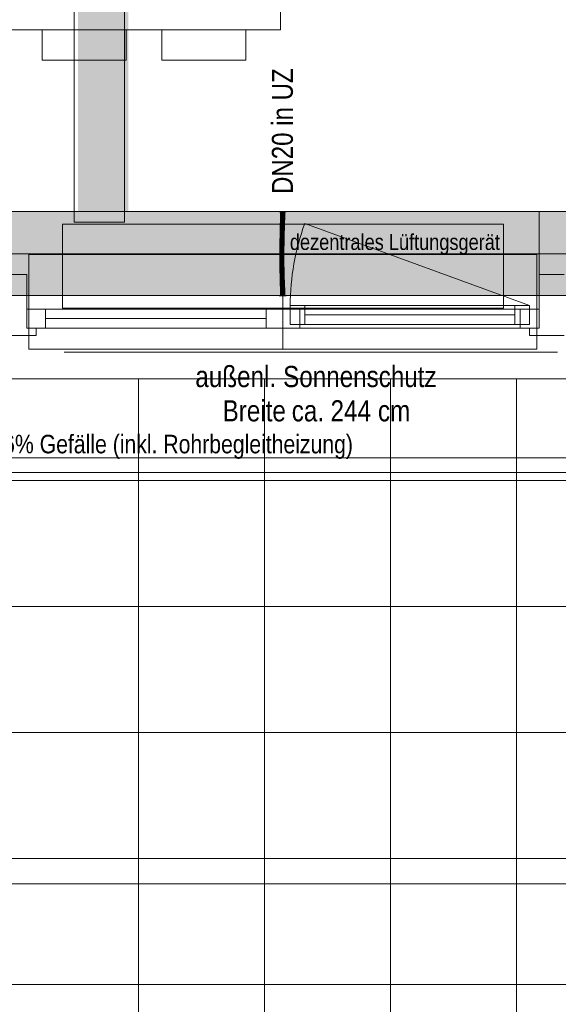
# Model space of a CAD drawing. Extents: x -620 to 3480, y 62 to 1102.
# Tile 49 of 256: x -48 to 3, y 529 to 623. Entities that reach past the tile are written whole.
import ezdxf
from ezdxf.lldxf.tags import DXFTag

# ---------------------------------------------------------------- set-up
doc = ezdxf.new("R2010")
doc.units = 0
doc.layers.get('0').update_dxf_attribs({"lineweight": 13})
for name, color, linetype, lineweight, true_color in [('30 -33 Aussenwände- 7 Fassade_ Elemente', 7, 'Continuous', 9, 0x00aacc), ('30 -35 Decken- 1 Konstruktion-Träger- Stahlbeton', 7, 'grob-A06G9SLJ8I', 13, 0x33aa00), ('40 -41 Abwasser_Wasser_Gas- 1 Abwasser + sanitäre Anlagen', 7, 'Continuous', 9, 0xff6633), ('60- 61 allgemeine Ausstattung- 1 Möbel', 7, 'Continuous', 9, 0x00cccc), ('70 -72 Beschriftung- 1 Beschriftung allgemein', 7, 'Continuous', 9, 0xff6633), ('E_Leerrohr 20', 7, 'Continuous', 13, 0xcc0099), ('E_Leerrohr 20-Shading', 7, 'Continuous', 13, 0xcc0099), ('iwb_Schraffur_Unterzug', 7, 'Continuous', 5, 0xffffcc)]:
    doc.layers.add(name, color=color, linetype=linetype, lineweight=lineweight, true_color=true_color)
for name, color, linetype, lineweight in [('30 -35 Decken- 1 Konstruktion-Träger- Stahl Hohlprofil', 7, 'grob-A06G9SLJ8I', 9), ('60- 61 allgemeine Ausstattung- 4 Terrassen', 7, 'Continuous', 9), ('70 -71 Achsen- 1 Gebäudeachsen', 7, 'STRICHPUNKT2-A06G9SLK8I', 18), ('Detailelementbeschriftung', 7, 'Continuous', 9)]:
    doc.layers.add(name, color=color, linetype=linetype, lineweight=lineweight)
doc.styles.get("Standard").update_dxf_attribs({"font": 'ARIALN.TTF'})
tags = doc.linetypes.add('grob-A06G9SLJ8I', pattern=[14, 3, -8, 3]).pattern_tags.tags
tags[8:9] = [DXFTag(74, 4), DXFTag(75, 0), DXFTag(340, '0'), DXFTag(46, 0.0), DXFTag(50, 0.0), DXFTag(44, 0.0), DXFTag(45, 0.0)]
tags[6:7] = [DXFTag(74, 4), DXFTag(75, 0), DXFTag(340, '0'), DXFTag(46, 0.0), DXFTag(50, 0.0), DXFTag(44, 0.0), DXFTag(45, 0.0)]
tags[4:5] = [DXFTag(74, 4), DXFTag(75, 0), DXFTag(340, '0'), DXFTag(46, 0.0), DXFTag(50, 0.0), DXFTag(44, 0.0), DXFTag(45, 0.0)]
tags = doc.linetypes.add('STRICHPUNKT2', pattern=[12.7, 6.35, -3.175, 0, -3.175]).pattern_tags.tags
tags[10:11] = [DXFTag(74, 4), DXFTag(75, 0), DXFTag(340, '0'), DXFTag(46, 0.0), DXFTag(50, 0.0), DXFTag(44, 0.0), DXFTag(45, 0.0)]
tags[8:9] = [DXFTag(74, 4), DXFTag(75, 0), DXFTag(340, '0'), DXFTag(46, 0.0), DXFTag(50, 0.0), DXFTag(44, 0.0), DXFTag(45, 0.0)]
tags[6:7] = [DXFTag(74, 4), DXFTag(75, 0), DXFTag(340, '0'), DXFTag(46, 0.0), DXFTag(50, 0.0), DXFTag(44, 0.0), DXFTag(45, 0.0)]
tags[4:5] = [DXFTag(74, 4), DXFTag(75, 0), DXFTag(340, '0'), DXFTag(46, 0.0), DXFTag(50, 0.0), DXFTag(44, 0.0), DXFTag(45, 0.0)]
tags = doc.linetypes.add('STRICHPUNKT2-A06G9SLK8I', pattern=[12.7, 6.35, -3.175, 0, -3.175]).pattern_tags.tags
tags[10:11] = [DXFTag(74, 4), DXFTag(75, 0), DXFTag(340, '0'), DXFTag(46, 0.0), DXFTag(50, 0.0), DXFTag(44, 0.0), DXFTag(45, 0.0)]
tags[8:9] = [DXFTag(74, 4), DXFTag(75, 0), DXFTag(340, '0'), DXFTag(46, 0.0), DXFTag(50, 0.0), DXFTag(44, 0.0), DXFTag(45, 0.0)]
tags[6:7] = [DXFTag(74, 4), DXFTag(75, 0), DXFTag(340, '0'), DXFTag(46, 0.0), DXFTag(50, 0.0), DXFTag(44, 0.0), DXFTag(45, 0.0)]
tags[4:5] = [DXFTag(74, 4), DXFTag(75, 0), DXFTag(340, '0'), DXFTag(46, 0.0), DXFTag(50, 0.0), DXFTag(44, 0.0), DXFTag(45, 0.0)]

# ---------------------------------------------------------------- blocks, each defined once
blk = doc.blocks.new('Shading-A06G9SJR8I', base_point=(-23.33, 597.672))
at = {"layer": 'E_Leerrohr 20-Shading', "color": 213, "true_color": 0xd67fc0}
for points in [[(-23.334, 596.884), (-23.336, 597.672), (-23.534, 596.884), (-23.534, 597.672)], [(-23.334, 596.884), (-23.334, 597.672), (-23.336, 597.672)], [(-23.33, 597.672), (-23.334, 596.884), (-23.143, 597.495), (-23.134, 596.884)], [(-23.33, 597.672), (-23.334, 597.672), (-23.334, 596.884)], [(-23.33, 597.672), (-23.143, 597.495), (-23.15, 597.672)], [(-23.143, 597.495), (-23.146, 597.672), (-23.15, 597.672)], [(-23.134, 596.884), (-23.134, 597.672), (-23.146, 597.672)], [(-23.442, 596.884), (-23.664, 596.884), (-23.442, 596.872), (-23.664, 596.872)], [(-23.426, 596.872), (-23.426, 596.884), (-23.442, 596.872), (-23.442, 596.884)], [(-23.334, 596.872), (-23.334, 596.884), (-23.426, 596.872), (-23.426, 596.884)], [(-23.269, 596.884), (-23.334, 596.884), (-23.269, 596.872), (-23.334, 596.872)], [(-23.113, 596.872), (-23.112, 596.884), (-23.269, 596.872), (-23.269, 596.884)], [(-23.004, 596.872), (-23.004, 596.884), (-23.113, 596.872), (-23.112, 596.884)]]:
    blk.add_solid(points, dxfattribs=at)
blk = doc.blocks.new('Shading-A06G9SJT8I', base_point=(-23.391, 604.096))
at = {"layer": 'E_Leerrohr 20-Shading', "color": 213, "true_color": 0xd67fc0}
for points in [[(-23.561, 604.896), (-23.664, 604.896), (-23.561, 604.884), (-23.664, 604.884)], [(-23.489, 604.884), (-23.489, 604.896), (-23.561, 604.884), (-23.561, 604.896)], [(-23.391, 604.096), (-23.534, 604.884), (-23.534, 604.096)], [(-23.391, 604.096), (-23.393, 604.376), (-23.534, 604.884), (-23.403, 604.884)], [(-23.475, 604.884), (-23.475, 604.896), (-23.489, 604.884), (-23.489, 604.896)], [(-23.447, 604.896), (-23.475, 604.896), (-23.447, 604.884), (-23.475, 604.884)], [(-23.426, 604.896), (-23.447, 604.896), (-23.426, 604.884), (-23.447, 604.884)], [(-23.424, 604.884), (-23.424, 604.896), (-23.426, 604.884), (-23.426, 604.896)], [(-23.422, 604.896), (-23.424, 604.896), (-23.422, 604.884), (-23.424, 604.884)], [(-23.422, 604.884), (-23.334, 604.884), (-23.422, 604.896), (-23.334, 604.896)], [(-23.393, 604.376), (-23.397, 604.884), (-23.403, 604.884)], [(-23.378, 604.096), (-23.383, 604.884), (-23.391, 604.096), (-23.397, 604.884)], [(-23.355, 604.884), (-23.383, 604.884), (-23.353, 604.096), (-23.378, 604.096)], [(-23.334, 604.884), (-23.355, 604.884), (-23.334, 604.451), (-23.335, 604.306)], [(-23.335, 604.306), (-23.355, 604.884), (-23.337, 604.096), (-23.353, 604.096)], [(-23.269, 604.896), (-23.334, 604.896), (-23.269, 604.884), (-23.334, 604.884)], [(-23.285, 604.884), (-23.334, 604.884), (-23.331, 604.096), (-23.334, 604.279)], [(-23.285, 604.884), (-23.331, 604.096), (-23.29, 604.096)], [(-23.285, 604.884), (-23.29, 604.096), (-23.216, 604.884), (-23.229, 604.096)], [(-23.124, 604.884), (-23.124, 604.896), (-23.269, 604.884), (-23.269, 604.896)], [(-23.216, 604.884), (-23.229, 604.096), (-23.183, 604.884), (-23.199, 604.096)], [(-23.199, 604.096), (-23.134, 604.096), (-23.183, 604.884), (-23.134, 604.884)], [(-23.119, 604.896), (-23.124, 604.896), (-23.119, 604.884), (-23.124, 604.884)], [(-23.063, 604.884), (-23.063, 604.896), (-23.119, 604.884), (-23.119, 604.896)], [(-23.063, 604.884), (-23.004, 604.884), (-23.063, 604.896), (-23.004, 604.896)], [(-23.334, 604.279), (-23.335, 604.306), (-23.336, 604.096), (-23.337, 604.096)], [(-23.336, 604.096), (-23.334, 604.096), (-23.334, 604.279)], [(-23.335, 604.306), (-23.334, 604.279), (-23.334, 604.451)], [(-23.334, 604.279), (-23.334, 604.096), (-23.331, 604.096)]]:
    blk.add_solid(points, dxfattribs=at)
blk = doc.blocks.new('Shading-A06G9SJV8I', base_point=(-23.434, 604.16))
at = {"layer": 'E_Leerrohr 20-Shading', "color": 223, "true_color": 0xc67fb4}
for points in [[(-23.476, 604.884), (-23.534, 604.884), (-23.482, 604.161), (-23.541, 604.162)], [(-23.179, 604.884), (-23.193, 604.884), (-23.187, 604.156), (-23.199, 604.157)], [(-23.187, 604.156), (-23.169, 604.156), (-23.179, 604.884), (-23.158, 604.884)], [(-23.158, 604.884), (-23.169, 604.156), (-23.149, 604.884), (-23.16, 604.156)], [(-23.149, 604.884), (-23.16, 604.156), (-23.134, 604.884), (-23.145, 604.156)], [(-23.145, 604.156), (-23.141, 604.156), (-23.134, 604.884)], [(-23.482, 604.161), (-23.541, 604.162), (-23.497, 603.437), (-23.556, 603.439)], [(-23.187, 604.156), (-23.199, 604.157), (-23.207, 603.43), (-23.215, 603.43)], [(-23.191, 604.02), (-23.207, 603.43), (-23.206, 603.43)], [(-23.187, 604.156), (-23.191, 604.02), (-23.191, 603.43), (-23.206, 603.43)], [(-23.169, 604.156), (-23.191, 603.43), (-23.16, 604.156), (-23.183, 603.43)], [(-23.187, 604.156), (-23.191, 603.43), (-23.169, 604.156)], [(-23.16, 604.156), (-23.183, 603.43), (-23.145, 604.156), (-23.171, 603.429)], [(-23.171, 603.429), (-23.156, 603.429), (-23.145, 604.156), (-23.141, 604.156)], [(-23.497, 603.437), (-23.556, 603.439), (-23.517, 602.713), (-23.576, 602.714)], [(-23.207, 603.43), (-23.215, 603.43), (-23.232, 602.705), (-23.234, 602.705)], [(-23.207, 603.43), (-23.232, 602.705), (-23.206, 603.43), (-23.229, 602.705)], [(-23.229, 602.705), (-23.218, 602.705), (-23.206, 603.43), (-23.191, 603.43)], [(-23.191, 603.43), (-23.218, 602.705), (-23.183, 603.43), (-23.211, 602.705)], [(-23.183, 603.43), (-23.211, 602.705), (-23.171, 603.429), (-23.205, 602.704)], [(-23.205, 602.704), (-23.176, 602.704), (-23.171, 603.429), (-23.156, 603.429)], [(-23.545, 601.988), (-23.595, 601.989), (-23.569, 601.261), (-23.608, 601.262)], [(-23.595, 601.989), (-23.545, 601.988), (-23.583, 602.446), (-23.525, 602.445)], [(-23.524, 602.445), (-23.517, 602.713), (-23.583, 602.446), (-23.576, 602.714)], [(-23.55, 601.261), (-23.536, 601.987), (-23.569, 601.261), (-23.545, 601.988)], [(-23.545, 601.988), (-23.536, 601.987), (-23.525, 602.445), (-23.524, 602.445)], [(-23.264, 601.258), (-23.244, 601.981), (-23.267, 601.258), (-23.251, 601.981)], [(-23.251, 601.981), (-23.253, 601.981), (-23.267, 601.258)], [(-23.244, 601.981), (-23.264, 601.258), (-23.25, 601.586), (-23.261, 601.258)], [(-23.25, 601.586), (-23.259, 601.258), (-23.195, 601.98), (-23.208, 601.257)], [(-23.241, 602.438), (-23.241, 602.444), (-23.253, 601.981)], [(-23.238, 602.411), (-23.241, 602.438), (-23.251, 601.981), (-23.253, 601.981)], [(-23.251, 601.981), (-23.244, 601.981), (-23.238, 602.411), (-23.231, 602.344)], [(-23.25, 601.586), (-23.195, 601.98), (-23.237, 601.981)], [(-23.239, 601.981), (-23.25, 601.586), (-23.237, 601.981)], [(-23.244, 601.981), (-23.25, 601.586), (-23.239, 601.981)], [(-23.231, 602.344), (-23.244, 601.981), (-23.227, 602.299), (-23.239, 601.981)], [(-23.229, 602.705), (-23.241, 602.438), (-23.238, 602.411)], [(-23.229, 602.705), (-23.232, 602.705), (-23.241, 602.438), (-23.237, 602.572)], [(-23.232, 602.705), (-23.234, 602.705), (-23.241, 602.444)], [(-23.237, 602.572), (-23.241, 602.444), (-23.241, 602.438)], [(-23.227, 602.299), (-23.239, 601.981), (-23.224, 602.274), (-23.237, 601.981)], [(-23.238, 602.411), (-23.231, 602.344), (-23.229, 602.705), (-23.218, 602.705)], [(-23.237, 601.981), (-23.195, 601.98), (-23.224, 602.274)], [(-23.218, 602.705), (-23.231, 602.344), (-23.211, 602.705), (-23.227, 602.299)], [(-23.217, 602.444), (-23.221, 602.444), (-23.224, 602.274), (-23.227, 602.299)], [(-23.183, 602.443), (-23.217, 602.444), (-23.195, 601.98), (-23.224, 602.274)], [(-23.205, 602.704), (-23.211, 602.705), (-23.217, 602.444), (-23.221, 602.444)], [(-23.176, 602.704), (-23.205, 602.704), (-23.183, 602.443), (-23.217, 602.444)], [(-23.611, 600.729), (-23.573, 600.729), (-23.608, 601.262), (-23.569, 601.261)], [(-23.573, 600.729), (-23.552, 600.729), (-23.569, 601.261), (-23.55, 601.261)], [(-23.264, 601.258), (-23.267, 601.258), (-23.269, 600.732)], [(-23.265, 601.111), (-23.269, 600.732), (-23.268, 600.73)], [(-23.268, 600.73), (-23.264, 600.895), (-23.267, 600.895)], [(-23.265, 600.72), (-23.263, 600.895), (-23.268, 600.73), (-23.264, 600.895)], [(-23.264, 600.895), (-23.265, 601.111), (-23.267, 600.895)], [(-23.259, 601.258), (-23.265, 600.733), (-23.208, 601.257), (-23.211, 600.733)], [(-23.264, 600.895), (-23.263, 600.968), (-23.265, 601.111), (-23.264, 601.258)], [(-23.264, 601.258), (-23.263, 600.968), (-23.261, 601.258)], [(-23.263, 600.895), (-23.263, 600.968), (-23.264, 600.895)], [(-23.263, 600.968), (-23.259, 601.258), (-23.261, 601.258)], [(-23.261, 601.258), (-23.259, 601.258), (-23.25, 601.586)], [(-23.553, 600.534), (-23.552, 600.729), (-23.611, 600.534), (-23.611, 600.729)], [(-23.553, 600.534), (-23.611, 600.534), (-23.545, 599.924), (-23.604, 599.923)], [(-23.545, 599.924), (-23.604, 599.923), (-23.53, 599.314), (-23.589, 599.312)], [(-23.269, 600.732), (-23.27, 600.535), (-23.268, 600.73)], [(-23.27, 600.535), (-23.268, 600.535), (-23.268, 600.73), (-23.265, 600.72)], [(-23.268, 600.535), (-23.211, 600.535), (-23.265, 600.72)], [(-23.204, 599.93), (-23.211, 600.535), (-23.262, 599.929), (-23.268, 600.535)], [(-23.265, 600.733), (-23.265, 600.72), (-23.211, 600.733), (-23.211, 600.535)], [(-23.204, 599.93), (-23.262, 599.929), (-23.189, 599.323), (-23.247, 599.322)], [(-23.53, 599.314), (-23.589, 599.312), (-23.512, 598.705), (-23.571, 598.703)], [(-23.189, 599.323), (-23.247, 599.322), (-23.171, 598.715), (-23.229, 598.713)], [(-23.512, 598.705), (-23.571, 598.703), (-23.494, 598.097), (-23.553, 598.096)], [(-23.494, 598.097), (-23.553, 598.096), (-23.481, 597.49), (-23.54, 597.489)], [(-23.171, 598.715), (-23.229, 598.713), (-23.153, 598.106), (-23.212, 598.104)], [(-23.153, 598.106), (-23.212, 598.104), (-23.14, 597.495), (-23.198, 597.494)], [(-23.481, 597.49), (-23.54, 597.489), (-23.476, 596.884), (-23.534, 596.884)], [(-23.14, 597.495), (-23.198, 597.494), (-23.134, 596.884), (-23.193, 596.884)]]:
    blk.add_solid(points, dxfattribs=at)
at = {"layer": 'E_Leerrohr 20-Shading', "color": 231, "true_color": 0xe17fc9}
for points in [[(-23.478, 604.161), (-23.457, 604.884), (-23.482, 604.161), (-23.465, 604.884)], [(-23.465, 604.884), (-23.476, 604.884), (-23.482, 604.161)], [(-23.434, 604.16), (-23.442, 604.884), (-23.478, 604.161), (-23.457, 604.884)], [(-23.413, 604.16), (-23.418, 604.884), (-23.434, 604.16), (-23.442, 604.884)], [(-23.369, 604.159), (-23.369, 604.884), (-23.413, 604.16), (-23.418, 604.884)], [(-23.341, 604.159), (-23.334, 604.884), (-23.369, 604.159), (-23.369, 604.884)], [(-23.334, 604.884), (-23.341, 604.159), (-23.336, 604.159)], [(-23.33, 604.159), (-23.334, 604.884), (-23.336, 604.159)], [(-23.199, 604.157), (-23.193, 604.884), (-23.33, 604.159), (-23.334, 604.884)], [(-23.432, 603.436), (-23.434, 604.16), (-23.495, 603.559), (-23.478, 604.161)], [(-23.478, 604.161), (-23.482, 604.161), (-23.495, 603.559)], [(-23.413, 603.435), (-23.413, 604.16), (-23.432, 603.436), (-23.434, 604.16)], [(-23.413, 603.435), (-23.369, 604.159), (-23.413, 604.16)], [(-23.413, 603.435), (-23.377, 603.434), (-23.369, 604.159), (-23.37, 604.02)], [(-23.377, 603.434), (-23.374, 603.434), (-23.37, 604.02)], [(-23.356, 603.434), (-23.341, 604.159), (-23.374, 603.434), (-23.369, 604.159)], [(-23.33, 604.159), (-23.341, 604.159), (-23.319, 603.433), (-23.356, 603.434)], [(-23.215, 603.43), (-23.199, 604.157), (-23.319, 603.433), (-23.33, 604.159)], [(-23.432, 603.436), (-23.497, 603.437), (-23.431, 602.71), (-23.517, 602.713)], [(-23.432, 603.436), (-23.495, 603.559), (-23.497, 603.437)], [(-23.415, 602.71), (-23.413, 603.435), (-23.431, 602.71), (-23.432, 603.436)], [(-23.415, 602.71), (-23.389, 602.709), (-23.413, 603.435), (-23.377, 603.434)], [(-23.389, 602.709), (-23.38, 602.709), (-23.377, 603.434), (-23.374, 603.434)], [(-23.376, 602.709), (-23.356, 603.434), (-23.38, 602.709), (-23.374, 603.434)], [(-23.215, 603.43), (-23.356, 603.434), (-23.234, 602.705), (-23.376, 602.709)], [(-23.517, 601.987), (-23.536, 601.987), (-23.506, 601.261), (-23.55, 601.261)], [(-23.524, 602.445), (-23.536, 601.987), (-23.517, 601.987)], [(-23.517, 601.987), (-23.514, 601.994), (-23.524, 602.445), (-23.523, 602.487)], [(-23.523, 602.487), (-23.522, 602.446), (-23.517, 602.713), (-23.472, 602.445)], [(-23.522, 602.446), (-23.514, 601.994), (-23.472, 602.445), (-23.43, 602.196)], [(-23.431, 602.445), (-23.431, 602.71), (-23.472, 602.445), (-23.517, 602.713)], [(-23.514, 601.994), (-23.517, 601.987), (-23.514, 601.987)], [(-23.506, 601.261), (-23.504, 601.261), (-23.517, 601.987), (-23.514, 601.987)], [(-23.43, 601.985), (-23.43, 602.196), (-23.514, 601.987), (-23.514, 601.994)], [(-23.504, 601.261), (-23.426, 601.26), (-23.514, 601.987), (-23.43, 601.985)], [(-23.43, 602.196), (-23.431, 602.445), (-23.472, 602.445)], [(-23.415, 602.71), (-23.431, 602.71), (-23.416, 602.111), (-23.43, 602.196)], [(-23.43, 601.985), (-23.416, 601.985), (-23.43, 602.196), (-23.416, 602.111)], [(-23.415, 601.26), (-23.416, 601.985), (-23.426, 601.26), (-23.43, 601.985)], [(-23.415, 602.71), (-23.416, 602.111), (-23.389, 602.709), (-23.392, 602.518)], [(-23.392, 602.518), (-23.416, 602.111), (-23.399, 602.013)], [(-23.416, 602.111), (-23.416, 601.985), (-23.399, 602.013), (-23.4, 601.984)], [(-23.415, 601.26), (-23.408, 601.259), (-23.416, 601.985), (-23.4, 601.984)], [(-23.408, 601.259), (-23.395, 601.984), (-23.4, 601.984)], [(-23.391, 601.984), (-23.395, 601.984), (-23.405, 601.259), (-23.408, 601.259)], [(-23.282, 601.258), (-23.292, 601.982), (-23.405, 601.259), (-23.391, 601.984)], [(-23.4, 601.984), (-23.395, 601.984), (-23.399, 602.013)], [(-23.38, 602.709), (-23.392, 602.518), (-23.395, 601.984), (-23.399, 602.013)], [(-23.381, 602.573), (-23.38, 602.709), (-23.395, 601.984)], [(-23.383, 602.445), (-23.381, 602.573), (-23.395, 601.984)], [(-23.383, 602.445), (-23.395, 601.984), (-23.38, 602.445), (-23.391, 601.984)], [(-23.392, 602.518), (-23.38, 602.709), (-23.389, 602.709)], [(-23.391, 601.984), (-23.292, 601.982), (-23.38, 602.445), (-23.3, 602.444)], [(-23.383, 602.445), (-23.376, 602.709), (-23.38, 602.709)], [(-23.241, 602.444), (-23.234, 602.705), (-23.383, 602.445), (-23.376, 602.709)], [(-23.292, 601.982), (-23.253, 601.981), (-23.3, 602.444), (-23.241, 602.444)], [(-23.267, 601.258), (-23.253, 601.981), (-23.282, 601.258), (-23.292, 601.982)], [(-23.504, 601.019), (-23.55, 601.261), (-23.547, 600.534), (-23.552, 600.729)], [(-23.506, 601.261), (-23.55, 601.261), (-23.504, 601.019)], [(-23.503, 600.989), (-23.504, 601.019), (-23.502, 600.534), (-23.547, 600.534)], [(-23.42, 600.731), (-23.426, 601.26), (-23.504, 601.019), (-23.506, 601.261)], [(-23.42, 600.731), (-23.504, 601.019), (-23.449, 600.73)], [(-23.504, 601.019), (-23.5, 600.73), (-23.449, 600.73)], [(-23.498, 600.534), (-23.503, 600.989), (-23.502, 600.534)], [(-23.418, 600.568), (-23.415, 601.26), (-23.426, 601.26)], [(-23.415, 601.26), (-23.418, 600.568), (-23.414, 601.108), (-23.411, 600.535)], [(-23.411, 600.731), (-23.408, 601.259), (-23.415, 601.26)], [(-23.411, 600.535), (-23.411, 600.731), (-23.414, 601.108)], [(-23.411, 600.731), (-23.281, 600.732), (-23.408, 601.259), (-23.282, 601.258)], [(-23.281, 600.732), (-23.269, 600.732), (-23.282, 601.258), (-23.267, 601.258)], [(-23.552, 600.729), (-23.553, 600.534), (-23.547, 600.534)], [(-23.547, 600.534), (-23.553, 600.534), (-23.532, 599.924), (-23.545, 599.924)], [(-23.532, 599.924), (-23.507, 599.924), (-23.547, 600.534), (-23.502, 600.534)], [(-23.532, 599.924), (-23.545, 599.924), (-23.519, 599.314), (-23.53, 599.314)], [(-23.519, 599.314), (-23.518, 599.314), (-23.532, 599.924), (-23.507, 599.924)], [(-23.518, 599.314), (-23.49, 599.315), (-23.507, 599.924), (-23.493, 599.925)], [(-23.507, 599.924), (-23.493, 599.925), (-23.502, 600.534), (-23.498, 600.534)], [(-23.5, 600.73), (-23.418, 600.568), (-23.449, 600.73)], [(-23.5, 600.73), (-23.498, 600.534), (-23.418, 600.568), (-23.417, 600.535)], [(-23.405, 599.926), (-23.417, 600.535), (-23.493, 599.925), (-23.498, 600.534)], [(-23.389, 599.318), (-23.404, 599.926), (-23.49, 599.315), (-23.493, 599.925)], [(-23.418, 600.568), (-23.42, 600.731), (-23.449, 600.73)], [(-23.417, 600.535), (-23.411, 600.535), (-23.418, 600.568)], [(-23.404, 599.926), (-23.411, 600.535), (-23.405, 599.926), (-23.417, 600.535)], [(-23.411, 600.535), (-23.28, 600.535), (-23.411, 600.731), (-23.281, 600.732)], [(-23.28, 600.535), (-23.411, 600.535), (-23.285, 599.928), (-23.404, 599.926)], [(-23.262, 599.929), (-23.404, 599.926), (-23.247, 599.322), (-23.389, 599.318)], [(-23.262, 599.929), (-23.27, 600.535), (-23.285, 599.928), (-23.28, 600.535)], [(-23.28, 600.535), (-23.27, 600.535), (-23.281, 600.732), (-23.269, 600.732)], [(-23.519, 599.314), (-23.53, 599.314), (-23.507, 598.705), (-23.512, 598.705)], [(-23.487, 598.706), (-23.49, 599.315), (-23.507, 598.705), (-23.519, 599.314)], [(-23.371, 598.709), (-23.389, 599.318), (-23.487, 598.706), (-23.49, 599.315)], [(-23.247, 599.322), (-23.389, 599.318), (-23.229, 598.713), (-23.371, 598.709)], [(-23.507, 598.705), (-23.512, 598.705), (-23.494, 598.097)], [(-23.485, 598.097), (-23.487, 598.706), (-23.494, 598.097), (-23.507, 598.705)], [(-23.485, 598.097), (-23.494, 598.097), (-23.481, 597.49)], [(-23.353, 598.101), (-23.371, 598.709), (-23.485, 598.097), (-23.487, 598.706)], [(-23.34, 597.492), (-23.353, 598.101), (-23.481, 597.49), (-23.485, 598.097)], [(-23.229, 598.713), (-23.371, 598.709), (-23.212, 598.104), (-23.353, 598.101)], [(-23.212, 598.104), (-23.353, 598.101), (-23.198, 597.494), (-23.34, 597.492)], [(-23.34, 597.492), (-23.481, 597.49), (-23.334, 596.884), (-23.476, 596.884)], [(-23.198, 597.494), (-23.34, 597.492), (-23.193, 596.884), (-23.334, 596.884)]]:
    blk.add_solid(points, dxfattribs=at)
blk = doc.blocks.new('Referenz-A06G9SLM8I')
at = {"layer": '30 -33 Aussenwände- 7 Fassade_ Elemente', "color": 0, "linetype": 'Continuous', "lineweight": -2, "ltscale": 0.13}
for p, q in [((3.496, 604.904), (-152.504, 604.904)), ((1.096, 604.904), (3.496, 604.904)), ((1.096, 598.904), (1.096, 604.904)), ((-47.704, 598.904), (-50.104, 598.904)), ((-47.704, 593.804), (-47.704, 598.904)), ((3.496, 598.904), (1.096, 598.904)), ((1.096, 593.804), (1.096, 598.904)), ((-47.704, 593.804), (-47.704, 595.604)), ((-47.704, 593.804), (-47.704, 595.604)), ((-47.704, 595.604), (-45.904, 595.604)), ((-47.704, 595.604), (-23.304, 595.604)), ((-45.904, 595.604), (-45.904, 593.804)), ((-24.904, 593.804), (-24.904, 595.604)), ((-24.904, 595.604), (-23.304, 595.604)), ((-23.304, 595.604), (-23.304, 593.804)), ((-23.304, 595.604), (-21.704, 595.604)), ((-23.304, 595.604), (-23.304, 593.804)), ((-23.304, 595.604), (1.096, 595.604)), ((-22.604, 594.154), (-22.604, 595.954)), ((-22.604, 595.954), (-21.204, 595.954)), ((-22.604, 595.954), (0.196, 595.954)), ((-22.604, 594.154), (-22.604, 595.954)), ((-21.704, 595.604), (-21.704, 593.804)), ((-21.204, 595.954), (-21.204, 594.154)), ((-1.204, 595.954), (0.196, 595.954)), ((-1.204, 594.154), (-1.204, 595.954)), ((-0.704, 595.604), (1.096, 595.604)), ((-0.704, 593.804), (-0.704, 595.604)), ((0.196, 595.954), (0.196, 594.154)), ((0.196, 595.954), (0.196, 594.154)), ((1.096, 595.604), (1.096, 593.804)), ((1.096, 595.604), (1.096, 593.804)), ((-24.904, 594.704), (-45.904, 594.704)), ((-21.204, 595.054), (-1.204, 595.054)), ((-46.804, 593.804), (-47.704, 593.804)), ((-23.304, 593.804), (-47.704, 593.804)), ((-45.904, 593.804), (-47.704, 593.804)), ((-46.804, 593.104), (-46.804, 593.804)), ((-23.304, 593.804), (-24.904, 593.804)), ((-21.704, 593.804), (-23.304, 593.804)), ((1.096, 593.804), (-23.304, 593.804)), ((0.196, 594.154), (-22.604, 594.154)), ((-21.204, 594.154), (-22.604, 594.154)), ((0.196, 594.154), (-1.204, 594.154)), ((1.096, 593.804), (-0.704, 593.804)), ((0.196, 593.804), (1.096, 593.804)), ((0.196, 593.104), (0.196, 593.804)), ((-51.004, 593.104), (-46.804, 593.104)), ((3.496, 593.104), (0.196, 593.104)), ((-155.604, 588.964), (6.596, 588.964))]:
    blk.add_line(p, q, dxfattribs=at)
at = {"layer": '30 -33 Aussenwände- 7 Fassade_ Elemente', "color": 0, "linetype": 'grob-A06G9SLJ8I', "lineweight": -2, "ltscale": 0.13}
for p, q in [((-44.304, 603.704), (-2.304, 603.704)), ((-44.304, 595.704), (-44.304, 603.704)), ((0.196, 595.954), (-21.229, 603.752)), ((-2.304, 603.704), (-2.304, 595.704)), ((-2.304, 595.704), (-44.304, 595.704))]:
    blk.add_line(p, q, dxfattribs=at)
at = {"layer": '30 -33 Aussenwände- 7 Fassade_ Elemente', "color": 0, "lineweight": -2}
for p, q in [((-23.304, 600.804), (-47.504, 600.804)), ((-47.504, 600.804), (-47.504, 595.604)), ((-23.304, 595.604), (-23.304, 600.804)), ((0.896, 600.804), (-23.304, 600.804)), ((0.896, 595.604), (0.896, 600.804)), ((-45.904, 595.604), (-47.504, 595.604)), ((-47.504, 595.604), (-47.504, 593.804)), ((-45.904, 595.604), (-45.904, 593.804)), ((-45.904, 595.604), (-24.904, 595.604)), ((-24.904, 595.604), (-24.904, 593.804)), ((-24.904, 595.604), (-23.304, 595.604)), ((-21.704, 595.604), (-23.304, 595.604)), ((-23.304, 595.604), (-23.304, 593.804)), ((-22.604, 595.954), (-21.204, 595.954)), ((-22.604, 595.954), (-22.604, 594.154)), ((-21.704, 593.804), (-21.704, 595.604)), ((-21.204, 595.954), (-21.204, 594.154)), ((-21.204, 595.954), (-1.204, 595.954)), ((-1.204, 595.954), (0.196, 595.954)), ((-1.204, 595.954), (-1.204, 594.154)), ((-0.704, 595.604), (0.896, 595.604)), ((-0.704, 593.804), (-0.704, 595.604)), ((0.196, 595.954), (0.196, 594.154)), ((0.896, 595.604), (0.896, 593.804)), ((-45.904, 594.704), (-24.904, 594.704)), ((-1.204, 595.054), (-21.204, 595.054)), ((-47.504, 591.804), (-47.504, 593.804)), ((-47.504, 593.804), (-45.904, 593.804)), ((-24.904, 593.804), (-45.904, 593.804)), ((-23.304, 593.804), (-24.904, 593.804)), ((-23.304, 593.804), (-21.704, 593.804)), ((-23.304, 593.804), (-23.304, 591.804)), ((-21.204, 594.154), (-22.604, 594.154)), ((-0.704, 593.804), (-21.704, 593.804)), ((-1.204, 594.154), (-21.204, 594.154)), ((0.196, 594.154), (-1.204, 594.154)), ((0.896, 593.804), (-0.704, 593.804)), ((0.896, 593.804), (0.896, 591.804)), ((-23.304, 591.804), (-47.504, 591.804)), ((0.896, 591.804), (-23.304, 591.804))]:
    blk.add_line(p, q, dxfattribs=at)
at = {"layer": '30 -33 Aussenwände- 7 Fassade_ Elemente', "color": 0, "linetype": 'grob-A06G9SLJ8I', "lineweight": -2, "ltscale": 0.13}
blk.add_ellipse((0.196, 595.954), major_axis=(-21.425, 7.798), ratio=1, start_param=0, end_param=0.349066, dxfattribs=at)
at = {"layer": '30 -35 Decken- 1 Konstruktion-Träger- Stahl Hohlprofil', "color": 0, "linetype": 'grob-A06G9SLJ8I', "lineweight": -2, "ltscale": 0.13}
for p, q in [((-43.204, 603.904), (-43.204, 762.904)), ((-38.404, 762.904), (-38.404, 603.904)), ((-38.404, 603.904), (-43.204, 603.904))]:
    blk.add_line(p, q, dxfattribs=at)
at = {"layer": '30 -35 Decken- 1 Konstruktion-Träger- Stahlbeton', "color": 0, "lineweight": -2}
for p, q in [((-483.004, 604.904), (3.996, 604.904)), ((-483.004, 596.904), (3.996, 596.904))]:
    blk.add_line(p, q, dxfattribs=at)
at = {"layer": '40 -41 Abwasser_Wasser_Gas- 1 Abwasser + sanitäre Anlagen', "color": 0, "linetype": 'grob-A06G9SLJ8I', "lineweight": -2, "ltscale": 0.13}
for p, q in [((-156.304, 581.444), (15.601, 581.444)), ((15.601, 580.044), (-157.704, 580.044))]:
    blk.add_line(p, q, dxfattribs=at)
at = {"layer": '60- 61 allgemeine Ausstattung- 1 Möbel', "color": 0, "linetype": 'Continuous', "lineweight": -2, "ltscale": 0.13}
for p, q in [((-23.546, 635.805), (-23.546, 622.205)), ((-23.546, 622.205), (-50.746, 622.205)), ((-46.241, 619.324), (-46.241, 622.205)), ((-46.241, 622.205), (-38.241, 622.205)), ((-38.241, 622.205), (-38.241, 619.324)), ((-34.851, 619.324), (-34.851, 622.205)), ((-34.851, 622.205), (-26.851, 622.205)), ((-26.851, 622.205), (-26.851, 619.324)), ((-38.241, 619.324), (-46.241, 619.324)), ((-26.851, 619.324), (-34.851, 619.324))]:
    blk.add_line(p, q, dxfattribs=at)
at = {"layer": '60- 61 allgemeine Ausstattung- 4 Terrassen', "color": 0, "lineweight": -2}
for p, q in [((-37.054, 205.504), (-37.054, 588.964)), ((-25.054, 205.504), (-25.054, 588.964)), ((-13.054, 205.504), (-13.054, 588.964)), ((-1.054, 205.504), (-1.054, 588.964)), ((-426.004, 579.304), (13.396, 579.304)), ((-426.004, 567.304), (13.396, 567.304)), ((-426.004, 555.304), (13.396, 555.304)), ((-426.004, 543.304), (13.396, 543.304)), ((-426.004, 531.304), (13.396, 531.304))]:
    blk.add_line(p, q, dxfattribs=at)
at = {"layer": '70 -71 Achsen- 1 Gebäudeachsen', "color": 0, "linetype": 'STRICHPUNKT2-A06G9SLK8I', "lineweight": -2, "ltscale": 0.13}
for p, q in [((-554.534, 600.884), (92.907, 600.884)), ((-554.534, 540.884), (92.907, 540.884))]:
    blk.add_line(p, q, dxfattribs=at)
at = {"layer": '70 -72 Beschriftung- 1 Beschriftung allgemein', "color": 0, "linetype": 'Continuous', "lineweight": -2, "ltscale": 0.13}
blk.add_line((-44.136, 591.502), (2.864, 591.502), dxfattribs=at)
at = {"layer": '30 -33 Aussenwände- 7 Fassade_ Elemente', "color": 0, "linetype": 'Continuous', "lineweight": -2, "ltscale": 0.13, "insert": (-22.641, 602.757), "char_height": 1.51033, "attachment_point": 1}
blk.add_mtext('{\\fArial Narrow;dezentrales Lüftungsgerät}', dxfattribs=at)
at = {"layer": '70 -72 Beschriftung- 1 Beschriftung allgemein', "color": 0, "linetype": 'Continuous', "lineweight": -2, "ltscale": 0.13, "attachment_point": 1}
for s, insert, char_height in [('{\\fArial Narrow;außenl.}', (-31.645, 590.203), 2.01377), ('{\\fArial Narrow;Sonnenschutz}', (-23.284, 590.203), 2.01377), ('{\\fArial Narrow;Breite}', (-29.047, 586.94), 2.01377), ('{\\fArial Narrow;244}', (-18.766, 586.94), 2.01377), ('{\\fArial Narrow;ca.}', (-22.461, 586.94), 2.01377), ('{\\fArial Narrow;cm}', (-14.252, 586.94), 2.01377), ('{\\fArial Narrow;RR DN70 0,6% Gefälle (inkl. Rohrbegleitheizung)}', (-60.83, 583.647), 1.76205)]:
    blk.add_mtext(s, dxfattribs=dict(at, insert=insert, char_height=char_height))
blk = doc.blocks.new('Referenz-A06G9SLO8I')
at = {"layer": 'iwb_Schraffur_Unterzug', "linetype": 'Continuous', "ltscale": 0.13}
for points in [[(-42.833, 603.884), (-42.833, 762.884), (-38.033, 603.884), (-38.033, 762.884)], [(-554.534, 604.884), (3.967, 604.884), (3.967, 596.884)], [(-554.534, 604.884), (3.967, 596.884), (-554.534, 599.149)], [(-554.534, 599.149), (3.967, 596.884), (-554.534, 596.884)]]:
    blk.add_solid(points, dxfattribs=at)
blk = doc.blocks.new('Einzeiliger Text-A06G9SRK8I')
at = {"color": 0, "lineweight": -2, "insert": (-24.354, 606.572), "char_height": 2, "attachment_point": 1, "rotation": 90}
blk.add_mtext('{\\fArial Narrow;DN20 in UZ}', dxfattribs=at)
blk = doc.blocks.new('Enddeckel-A06G9SSG8I')
at = {"color": 0, "linetype": 'ByBlock', "lineweight": -2, "ltscale": 0.13}
for p, q in [((-23.534, 597.672), (-23.534, 596.884)), ((-23.417, 597.672), (-23.534, 597.672)), ((-23.252, 597.672), (-23.417, 597.672)), ((-23.134, 597.672), (-23.252, 597.672)), ((-23.134, 596.884), (-23.134, 597.672)), ((-23.664, 596.884), (-23.664, 596.872)), ((-23.471, 596.884), (-23.664, 596.884)), ((-23.471, 596.872), (-23.664, 596.872)), ((-23.417, 596.884), (-23.534, 596.884)), ((-23.198, 596.884), (-23.471, 596.884)), ((-23.198, 596.872), (-23.471, 596.872)), ((-23.252, 596.884), (-23.417, 596.884)), ((-23.134, 596.884), (-23.252, 596.884)), ((-23.004, 596.884), (-23.198, 596.884)), ((-23.004, 596.872), (-23.198, 596.872)), ((-23.004, 596.872), (-23.004, 596.884))]:
    blk.add_line(p, q, dxfattribs=at)
at = {"color": 0, "linetype": 'STRICHPUNKT2', "lineweight": 5, "ltscale": 0.13}
blk.add_line((-23.334, 596.884), (-23.334, 597.672), dxfattribs=at)
blk = doc.blocks.new('Enddeckel-A06G9SSK8I')
at = {"color": 0, "linetype": 'ByBlock', "lineweight": -2, "ltscale": 0.13}
for p, q in [((-23.664, 604.896), (-23.664, 604.884)), ((-23.664, 604.896), (-23.471, 604.896)), ((-23.664, 604.884), (-23.471, 604.884)), ((-23.534, 604.884), (-23.534, 604.096)), ((-23.534, 604.884), (-23.417, 604.884)), ((-23.471, 604.896), (-23.198, 604.896)), ((-23.471, 604.884), (-23.198, 604.884)), ((-23.417, 604.884), (-23.252, 604.884)), ((-23.252, 604.884), (-23.134, 604.884)), ((-23.198, 604.896), (-23.004, 604.896)), ((-23.198, 604.884), (-23.004, 604.884)), ((-23.134, 604.096), (-23.134, 604.884)), ((-23.004, 604.884), (-23.004, 604.896)), ((-23.534, 604.096), (-23.417, 604.096)), ((-23.417, 604.096), (-23.252, 604.096)), ((-23.252, 604.096), (-23.134, 604.096))]:
    blk.add_line(p, q, dxfattribs=at)
at = {"color": 0, "linetype": 'STRICHPUNKT2', "lineweight": 5, "ltscale": 0.13}
blk.add_line((-23.334, 604.884), (-23.334, 604.096), dxfattribs=at)
blk = doc.blocks.new('Flexrohr-A06G9ST28I')
at = {"color": 0, "linetype": 'ByBlock', "lineweight": -2, "ltscale": 0.13}
for p, q in [((-23.534, 604.884), (-23.541, 604.162)), ((-23.534, 604.884), (-23.134, 604.884)), ((-23.134, 604.884), (-23.141, 604.156)), ((-23.541, 604.162), (-23.556, 603.439)), ((-23.539, 603.688), (-23.163, 603.68)), ((-23.53, 604.087), (-23.154, 604.081)), ((-23.526, 604.485), (-23.15, 604.482)), ((-23.141, 604.156), (-23.156, 603.429)), ((-23.556, 603.439), (-23.576, 602.714)), ((-23.559, 602.889), (-23.183, 602.879)), ((-23.548, 603.288), (-23.172, 603.279)), ((-23.156, 603.429), (-23.176, 602.704)), ((-23.595, 601.989), (-23.608, 601.262)), ((-23.576, 602.714), (-23.595, 601.989)), ((-23.58, 602.089), (-23.204, 602.08)), ((-23.57, 602.489), (-23.194, 602.479)), ((-23.195, 601.98), (-23.208, 601.257)), ((-23.176, 602.704), (-23.195, 601.98)), ((-23.608, 601.262), (-23.611, 600.534)), ((-23.598, 600.885), (-23.222, 600.884)), ((-23.596, 601.287), (-23.22, 601.282)), ((-23.588, 601.688), (-23.212, 601.681)), ((-23.208, 601.257), (-23.211, 600.535)), ((-23.611, 600.534), (-23.604, 599.923)), ((-23.604, 599.923), (-23.589, 599.312)), ((-23.599, 600.483), (-23.223, 600.485)), ((-23.594, 600.082), (-23.218, 600.087)), ((-23.211, 600.535), (-23.204, 599.93)), ((-23.204, 599.93), (-23.189, 599.323)), ((-23.589, 599.312), (-23.571, 598.703)), ((-23.586, 599.68), (-23.21, 599.689)), ((-23.576, 599.279), (-23.2, 599.29)), ((-23.189, 599.323), (-23.171, 598.715)), ((-23.571, 598.703), (-23.553, 598.096)), ((-23.564, 598.879), (-23.188, 598.89)), ((-23.553, 598.096), (-23.54, 597.489)), ((-23.552, 598.48), (-23.176, 598.49)), ((-23.541, 598.08), (-23.165, 598.09)), ((-23.171, 598.715), (-23.153, 598.106)), ((-23.153, 598.106), (-23.14, 597.495)), ((-23.54, 597.489), (-23.534, 596.884)), ((-23.532, 597.682), (-23.156, 597.689)), ((-23.526, 597.283), (-23.15, 597.287)), ((-23.14, 597.495), (-23.134, 596.884)), ((-23.534, 596.884), (-23.134, 596.884)), ((-23.522, 596.885), (-23.146, 596.885))]:
    blk.add_line(p, q, dxfattribs=at)

msp = doc.modelspace()

# ---------------------------------------------------------------- block references
at = {"color": 8, "lineweight": 13, "ltscale": 0.13, "true_color": 0x808080}
msp.add_blockref('Referenz-A06G9SLM8I', (0, 0), dxfattribs=at)
at = {"color": 8, "lineweight": 25, "ltscale": 0.25, "true_color": 0x808080}
msp.add_blockref('Referenz-A06G9SLO8I', (0, 0), dxfattribs=at)
at = {"layer": 'Detailelementbeschriftung', "ltscale": 0.13}
msp.add_blockref('Einzeiliger Text-A06G9SRK8I', (0, 0), dxfattribs=at)
at = {"layer": 'E_Leerrohr 20'}
for name, p in [('Shading-A06G9SJT8I', (-23.391, 604.096)), ('Shading-A06G9SJV8I', (-23.434, 604.16)), ('Shading-A06G9SJR8I', (-23.33, 597.672))]:
    msp.add_blockref(name, p, dxfattribs=at)
at = {"layer": 'E_Leerrohr 20', "ltscale": 0.13}
for name in ['Enddeckel-A06G9SSK8I', 'Flexrohr-A06G9ST28I', 'Enddeckel-A06G9SSG8I']:
    msp.add_blockref(name, (0, 0), dxfattribs=at)

doc.saveas('drawing.dxf')
